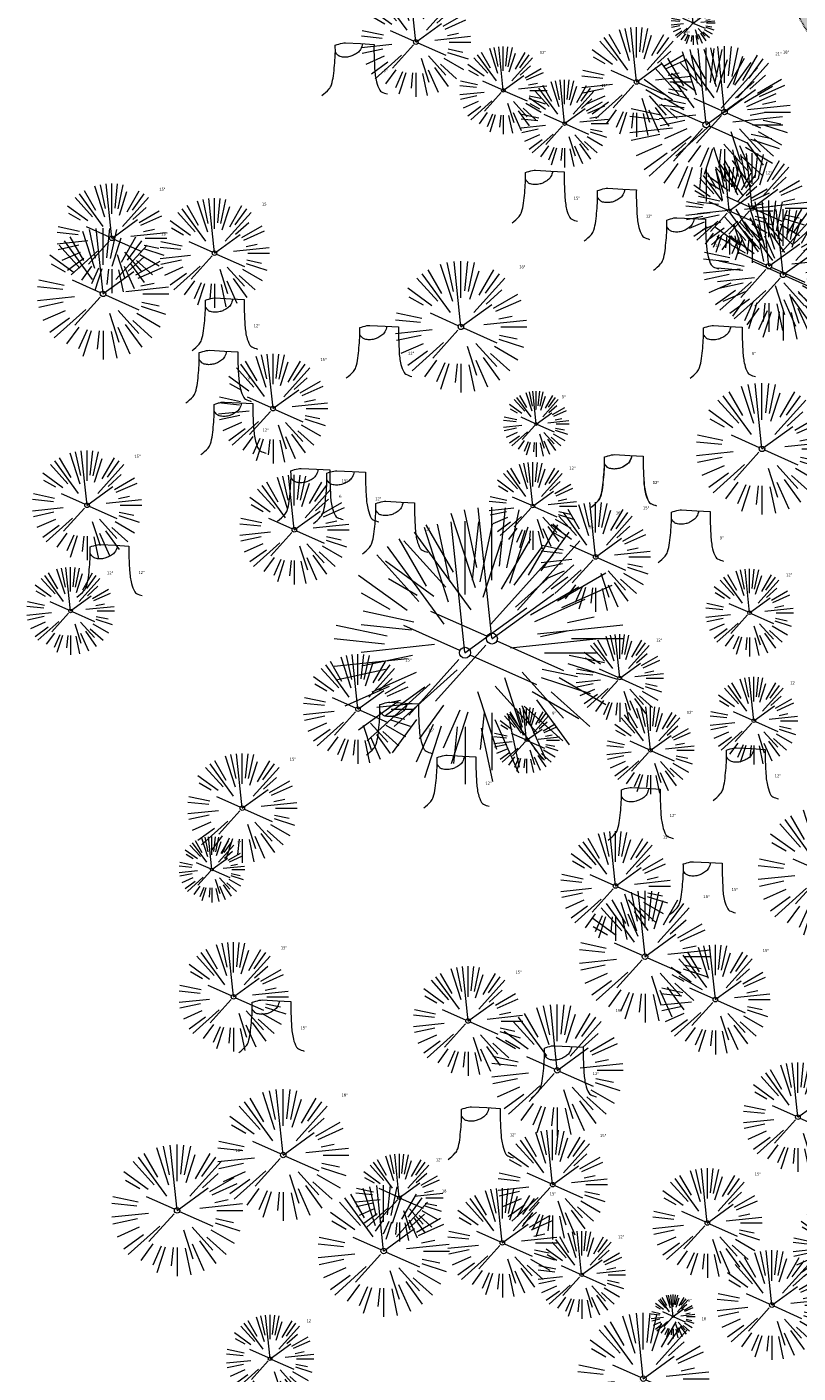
# Model space of a CAD drawing. Header units: feet. Extents: x 1133447 to 1140710, y 647622 to 649877.
# Tile 22 of 84: x 1134334 to 1134440, y 648744 to 648928. Entities that reach past the tile are written whole.
import ezdxf

# ---------------------------------------------------------------- set-up
doc = ezdxf.new("R2010")
doc.units = ezdxf.units.FT
doc.header["$MEASUREMENT"] = 0
doc.linetypes.add('RAD', pattern=[0.13, 0.08, -0.05])
for name, color, linetype in [('C-SWLK-GRVL', 6, 'RAD'), ('C-SWLK-GRVL-PATT', 8, 'Continuous'), ('G-XREF', 7, 'Continuous')]:
    doc.layers.add(name, color=color, linetype=linetype)
doc.layers.add('V-SITE-VEGE', color=8, linetype='Continuous', lineweight=18)
doc.layers.add('V-SITE-VEGE-TEXT', color=8, linetype='Continuous', lineweight=18)
doc.styles.add('SEI-Dim & Leader', font='tahoma.ttf')

# ---------------------------------------------------------------- blocks, each defined once
blk = doc.blocks.new('V-SITE-VEGE-Coniferious Tree 2')
at = {"color": 0, "linetype": 'ByBlock'}
for p, q in [((-0.0626, 0.1926), (-0.1545, 0.4755)), ((-0.0575, 0.2704), (-0.104, 0.4891)), ((-0.0003, 0.0026), (-0.0523, 0.4973)), ((0, 0.2219), (0, 0.5)), ((0.0289, 0.2753), (0.0522, 0.4973)), ((0.0572, 0.2693), (0.1039, 0.4891)), ((-0.146, 0.2528), (-0.25, 0.433)), ((0.0685, 0.211), (0.1382, 0.4256)), ((0.1391, 0.2411), (0.25, 0.433)), ((-0.1757, 0.1951), (-0.3346, 0.3716)), ((-0.0791, 0.1089), (-0.2939, 0.4045)), ((0.0978, 0.1086), (0.3345, 0.3716)), ((0.1869, 0.2573), (0.2939, 0.4045)), ((-0.2201, 0.1599), (-0.4046, 0.2939)), ((0.192, 0.1729), (0.3116, 0.2806)), ((-0.2844, 0.1642), (-0.3931, 0.227)), ((0.2488, 0.1436), (0.433, 0.25)), ((-0.0009, -0.0007), (0.235, 0.1707)), ((0.2659, 0.1184), (0.4568, 0.2034)), ((-0.2961, 0.0629), (-0.4891, 0.1039)), ((-0.0199, 0.0089), (-0.2319, 0.1032)), ((-0.306, 0.0322), (-0.4973, 0.0523)), ((0.1731, 0.0182), (0.4972, 0.0523)), ((0.2873, 0.0611), (0.3885, 0.0826)), ((0.3025, 0), (0.5, 0)), ((-0.2183, -0.0229), (-0.4973, -0.0523)), ((-0.023, -0.0255), (-0.2138, -0.2374)), ((0.0185, -0.0083), (0.272, -0.1211)), ((-0.3022, -0.0642), (-0.4891, -0.1039)), ((0.2891, -0.094), (0.4755, -0.1545)), ((0.2936, -0.0624), (0.4274, -0.0908)), ((-0.2881, -0.1283), (-0.4568, -0.2034)), ((-0.132, -0.1189), (-0.3716, -0.3346)), ((0.0478, -0.1473), (0.1192, -0.3671)), ((0.1144, -0.1271), (0.2718, -0.3019)), ((0.2555, -0.1475), (0.433, -0.25)), ((-0.2545, -0.1849), (-0.4046, -0.2939)), ((0.2254, -0.2029), (0.3716, -0.3346)), ((-0.1843, -0.2536), (-0.2767, -0.3808)), ((0.1131, -0.2541), (0.2033, -0.4568)), ((0.1689, -0.2325), (0.2939, -0.4045)), ((-0.1214, -0.2725), (-0.1856, -0.4168)), ((-0.091, -0.2799), (-0.1545, -0.4755)), ((-0.0297, -0.2818), (-0.0443, -0.4216)), ((0, -0.2818), (0, -0.5)), ((0.061, -0.2873), (0.1039, -0.4891))]:
    blk.add_line(p, q, dxfattribs=at)
blk.add_circle((0, 0), 0.0208)
blk = doc.blocks.new('V-SITE-VEGE-Stump')
for points in [[(-0.1229, -0.0143, 0.052613), (-0.0986, 0.0077, 0.106195), (-0.0905, 0.0219, 0.044862), (-0.0837, 0.0527, 0.020074), (-0.0776, 0.1229, 0.011675), (-0.0773, 0.1364, 0.007866), (-0.0776, 0.1565)], [(-0.0776, 0.1565, -0.027668), (-0.0534, 0.1634, -0.067978), (-0.0432, 0.1643), (0.0086, 0.1616), (0.054, 0.1591)], [(0.0151, 0.1613, -0.082864), (0.0081, 0.142, -0.111324), (-0.0021, 0.1306, -0.039313), (-0.0159, 0.1223, -0.049197), (-0.028, 0.1177, -0.066002), (-0.0447, 0.1155, -0.070187), (-0.0604, 0.1177, -0.114859), (-0.0685, 0.1223, -0.075938), (-0.0773, 0.1332)], [(0.054, 0.1591, 0.004334), (0.0538, 0.1369, 0.008344), (0.054, 0.1254), (0.0561, 0.0762, 0.046252), (0.0624, 0.0317, 0.069625), (0.0733, 0.0038, 0.149725), (0.0794, -0.002, 0.058523), (0.0992, -0.0091)]]:
    blk.add_lwpolyline(points, format="xyb")
blk = doc.blocks.new('C_XBASE-PACTOLA_02403811')
at = {"layer": 'V-SITE-VEGE'}
for name, p, xscale, yscale, zscale in [('V-SITE-VEGE-Coniferious Tree 2', (1134387.59, 648925.81), 14.99981880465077, 14.99981880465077, 14.99981880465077), ('V-SITE-VEGE-Coniferious Tree 2', (1134417.77, 648920.35), 14.99981880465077, 14.99981880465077, 14.99981880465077), ('V-SITE-VEGE-Stump', (1134379.69, 648919.08), 40.31522404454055, 40.31522404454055, 40.31522404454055), ('V-SITE-VEGE-Coniferious Tree 2', (1134427.3, 648914.5), 20.99974632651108, 20.99974632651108, 20.99974632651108), ('V-SITE-VEGE-Coniferious Tree 2', (1134429.82, 648916.23), 17.99978256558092, 17.99978256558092, 17.99978256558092), ('V-SITE-VEGE-Coniferious Tree 2', (1134433.59, 648903.09), 14.99981880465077, 14.99981880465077, 14.99981880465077), ('V-SITE-VEGE-Stump', (1134405.7, 648901.64), 40.31522404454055, 40.31522404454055, 40.31522404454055), ('V-SITE-VEGE-Coniferious Tree 2', (1134346, 648898.95), 14.99981880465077, 14.99981880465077, 14.99981880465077), ('V-SITE-VEGE-Stump', (1134415.57, 648899.17), 40.31522404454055, 40.31522404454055, 40.31522404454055), ('V-SITE-VEGE-Coniferious Tree 2', (1134360.05, 648896.92), 14.99981880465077, 14.99981880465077, 14.99981880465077), ('V-SITE-VEGE-Coniferious Tree 2', (1134435.88, 648895.13), 17.99978256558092, 17.99978256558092, 17.99978256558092), ('V-SITE-VEGE-Coniferious Tree 2', (1134437.82, 648893.94), 17.99978256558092, 17.99978256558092, 17.99978256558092), ('V-SITE-VEGE-Coniferious Tree 2', (1134344.8, 648891.34), 17.99978256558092, 17.99978256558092, 17.99978256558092), ('V-SITE-VEGE-Stump', (1134425.05, 648895.14), 40.31522404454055, 40.31522404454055, 40.31522404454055), ('V-SITE-VEGE-Coniferious Tree 2', (1134393.75, 648886.82), 17.99978256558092, 17.99978256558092, 17.99978256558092), ('V-SITE-VEGE-Stump', (1134361.93, 648884.16), 40.31522404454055, 40.31522404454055, 40.31522404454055), ('V-SITE-VEGE-Stump', (1134383.03, 648880.41), 40.31522404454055, 40.31522404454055, 40.31522404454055), ('V-SITE-VEGE-Stump', (1134430.05, 648880.38), 40.31522404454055, 40.31522404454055, 40.31522404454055), ('V-SITE-VEGE-Stump', (1134361.08, 648876.99), 40.31522404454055, 40.31522404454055, 40.31522404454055), ('V-SITE-VEGE-Coniferious Tree 2', (1134368.05, 648875.64), 14.99981880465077, 14.99981880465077, 14.99981880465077), ('V-SITE-VEGE-Coniferious Tree 2', (1134404.06, 648873.53), 8.999891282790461, 8.999891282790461, 8.999891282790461), ('V-SITE-VEGE-Coniferious Tree 2', (1134434.93, 648870.12), 17.99978256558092, 17.99978256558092, 17.99978256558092), ('V-SITE-VEGE-Stump', (1134363.13, 648869.91), 40.31522404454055, 40.31522404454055, 40.31522404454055), ('V-SITE-VEGE-Coniferious Tree 2', (1134342.61, 648862.4), 14.99981880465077, 14.99981880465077, 14.99981880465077), ('V-SITE-VEGE-Stump', (1134416.5, 648862.71), 40.31522404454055, 40.31522404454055, 40.31522404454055), ('V-SITE-VEGE-Stump', (1134416.52, 648862.71), 40.31522404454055, 40.31522404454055, 40.31522404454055), ('V-SITE-VEGE-Stump', (1134373.63, 648860.82), 40.31522404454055, 40.31522404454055, 40.31522404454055), ('V-SITE-VEGE-Stump', (1134378.54, 648860.5), 40.31522404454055, 40.31522404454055, 40.31522404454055), ('V-SITE-VEGE-Coniferious Tree 2', (1134370.96, 648859.05), 14.99981880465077, 14.99981880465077, 14.99981880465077), ('V-SITE-VEGE-Coniferious Tree 2', (1134397.99, 648844.15), 35.99956513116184, 35.99956513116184, 35.99956513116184), ('V-SITE-VEGE-Stump', (1134385.23, 648856.33), 40.31522404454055, 40.31522404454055, 40.31522404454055), ('V-SITE-VEGE-Coniferious Tree 2', (1134412.18, 648855.33), 14.99981880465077, 14.99981880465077, 14.99981880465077), ('V-SITE-VEGE-Stump', (1134425.67, 648855.14), 40.31522404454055, 40.31522404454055, 40.31522404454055), ('V-SITE-VEGE-Coniferious Tree 2', (1134394.31, 648842.22), 35.99956513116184, 35.99956513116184, 35.99956513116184), ('V-SITE-VEGE-Stump', (1134346.17, 648850.41), 40.31522404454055, 40.31522404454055, 40.31522404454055), ('V-SITE-VEGE-Coniferious Tree 2', (1134379.67, 648834.5), 14.99981880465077, 14.99981880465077, 14.99981880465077), ('V-SITE-VEGE-Stump', (1134385.79, 648828.81), 40.31522404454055, 40.31522404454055, 40.31522404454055), ('V-SITE-VEGE-Coniferious Tree 2', (1134402.74, 648830.24), 8.999891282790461, 8.999891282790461, 8.999891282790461), ('V-SITE-VEGE-Coniferious Tree 2', (1134363.85, 648820.94), 14.99981880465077, 14.99981880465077, 14.99981880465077), ('V-SITE-VEGE-Stump', (1134433.21, 648822.58), 40.31522404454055, 40.31522404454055, 40.31522404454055), ('V-SITE-VEGE-Stump', (1134393.62, 648821.56), 40.31522404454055, 40.31522404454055, 40.31522404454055), ('V-SITE-VEGE-Stump', (1134418.84, 648817.15), 40.31522404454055, 40.31522404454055, 40.31522404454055), ('V-SITE-VEGE-Coniferious Tree 2', (1134443.38, 648812.11), 17.99978256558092, 17.99978256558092, 17.99978256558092), ('V-SITE-VEGE-Coniferious Tree 2', (1134414.9, 648810.28), 14.99981880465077, 14.99981880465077, 14.99981880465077), ('V-SITE-VEGE-Coniferious Tree 2', (1134359.69, 648812.55), 8.999891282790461, 8.999891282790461, 8.999891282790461), ('V-SITE-VEGE-Stump', (1134427.3, 648806.99), 40.31522404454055, 40.31522404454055, 40.31522404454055), ('V-SITE-VEGE-Coniferious Tree 2', (1134418.94, 648800.62), 17.99978256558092, 17.99978256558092, 17.99978256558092), ('V-SITE-VEGE-Coniferious Tree 2', (1134362.65, 648795.11), 14.99981880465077, 14.99981880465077, 14.99981880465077), ('V-SITE-VEGE-Coniferious Tree 2', (1134428.56, 648794.74), 14.99981880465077, 14.99981880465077, 14.99981880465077), ('V-SITE-VEGE-Coniferious Tree 2', (1134394.73, 648791.8), 14.99981880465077, 14.99981880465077, 14.99981880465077), ('V-SITE-VEGE-Stump', (1134368.32, 648788.06), 40.31522404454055, 40.31522404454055, 40.31522404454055), ('V-SITE-VEGE-Coniferious Tree 2', (1134406.93, 648785.06), 17.99978256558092, 17.99978256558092, 17.99978256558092), ('V-SITE-VEGE-Stump', (1134408.3, 648781.8), 40.31522404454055, 40.31522404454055, 40.31522404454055), ('V-SITE-VEGE-Coniferious Tree 2', (1134439.85, 648778.64), 14.99981880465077, 14.99981880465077, 14.99981880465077), ('V-SITE-VEGE-Coniferious Tree 2', (1134369.44, 648773.46), 17.99978256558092, 17.99978256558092, 17.99978256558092), ('V-SITE-VEGE-Stump', (1134396.96, 648773.43), 40.31522404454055, 40.31522404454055, 40.31522404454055), ('V-SITE-VEGE-Coniferious Tree 2', (1134406.3, 648769.41), 14.99981880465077, 14.99981880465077, 14.99981880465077), ('V-SITE-VEGE-Coniferious Tree 2', (1134354.93, 648765.88), 17.99978256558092, 17.99978256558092, 17.99978256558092), ('V-SITE-VEGE-Coniferious Tree 2', (1134427.46, 648764.16), 14.99981880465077, 14.99981880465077, 14.99981880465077), ('V-SITE-VEGE-Coniferious Tree 2', (1134383.18, 648760.32), 17.99978256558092, 17.99978256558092, 17.99978256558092), ('V-SITE-VEGE-Coniferious Tree 2', (1134399.42, 648761.44), 14.99981880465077, 14.99981880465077, 14.99981880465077), ('V-SITE-VEGE-Coniferious Tree 2', (1134436.28, 648752.92), 14.99981880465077, 14.99981880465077, 14.99981880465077), ('V-SITE-VEGE-Coniferious Tree 2', (1134418.7, 648742.84), 17.99978256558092, 17.99978256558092, 17.99978256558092)]:
    blk.add_blockref(name, p, dxfattribs=dict(at, xscale=xscale, yscale=yscale, zscale=zscale))
at = {"layer": 'V-SITE-VEGE', "rotation": 8.537736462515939e-07}
for p, xscale, yscale, zscale in [((1134425.51, 648928.42), 5.999927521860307, 5.999927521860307, 5.999927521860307), ((1134399.55, 648919.2), 11.99985504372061, 11.99985504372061, 11.99985504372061), ((1134407.94, 648914.65), 11.99985504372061, 11.99985504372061, 11.99985504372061), ((1134430.47, 648902.71), 11.99985504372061, 11.99985504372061, 11.99985504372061), ((1134403.6, 648862.29), 11.99985504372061, 11.99985504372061, 11.99985504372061), ((1134340.35, 648847.94), 11.99985504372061, 11.99985504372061, 11.99985504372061), ((1134433.24, 648847.69), 11.99985504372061, 11.99985504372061, 11.99985504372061), ((1134415.48, 648838.74), 11.99985504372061, 11.99985504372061, 11.99985504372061), ((1134433.82, 648832.9), 11.99985504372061, 11.99985504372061, 11.99985504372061), ((1134419.67, 648828.86), 11.99985504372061, 11.99985504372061, 11.99985504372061), ((1134385.33, 648767.62), 11.99985504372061, 11.99985504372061, 11.99985504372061), ((1134445.15, 648760.84), 11.99985504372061, 11.99985504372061, 11.99985504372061), ((1134410.27, 648757.06), 11.99985504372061, 11.99985504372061, 11.99985504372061), ((1134422.78, 648751.36), 5.999927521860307, 5.999927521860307, 5.999927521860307), ((1134367.65, 648745.58), 11.99985504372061, 11.99985504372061, 11.99985504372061)]:
    blk.add_blockref('V-SITE-VEGE-Coniferious Tree 2', p, dxfattribs=dict(at, xscale=xscale, yscale=yscale, zscale=zscale))
at = {"layer": 'V-SITE-VEGE-TEXT', "char_height": 0.4, "attachment_point": 7, "style": 'SEI-Dim & Leader'}
for s, insert in [('15"', (1134424.25, 648926.85)), ('12"', (1134404.54, 648924.2)), ('21"', (1134436.77, 648924)), ('18"', (1134437.8, 648924.23)), ('6"', (1134383.17, 648921.68)), ('12"', (1134412.93, 648919.65)), ('12"', (1134435.45, 648907.71)), ('15"', (1134352.48, 648905.45)), ('15"', (1134366.53, 648903.42)), ('15"', (1134409.18, 648904.23)), ('12"', (1134419.05, 648901.77)), ('18"', (1134352.77, 648899.34)), ('12"', (1134428.53, 648897.74)), ('18"', (1134401.72, 648894.82)), ('12"', (1134365.41, 648886.76)), ('12"', (1134386.51, 648883.01)), ('15"', (1134374.53, 648882.14)), ('9"', (1134433.53, 648882.97)), ('9"', (1134364.56, 648879.59)), ('9"', (1134407.55, 648877.03)), ('12"', (1134366.61, 648872.51)), ('15"', (1134349.09, 648868.9)), ('12"', (1134408.58, 648867.29)), ('15"', (1134377.44, 648865.55)), ('12"', (1134419.98, 648865.31)), ('12"', (1134420, 648865.31)), ('6"', (1134377.1, 648863.42)), ('12"', (1134382.02, 648863.1)), ('36"', (1134414.94, 648861.15)), ('15"', (1134418.66, 648861.83)), ('36"', (1134411.26, 648859.22)), ('12"', (1134388.71, 648858.93)), ('9"', (1134429.15, 648857.74)), ('12"', (1134345.34, 648852.94)), ('12"', (1134349.65, 648853.01)), ('12"', (1134438.23, 648852.69)), ('12"', (1134420.46, 648843.74)), ('15"', (1134386.15, 648841)), ('12"', (1134438.8, 648837.9)), ('9"', (1134406.23, 648833.74)), ('12"', (1134424.65, 648833.86)), ('15"', (1134389.27, 648831.41)), ('15"', (1134370.33, 648827.44)), ('12"', (1134397.1, 648824.16)), ('12"', (1134436.68, 648825.18)), ('12"', (1134422.31, 648819.75)), ('15"', (1134421.37, 648816.78)), ('9"', (1134363.18, 648816.05)), ('15"', (1134430.78, 648809.59)), ('18"', (1134426.91, 648808.62)), ('15"', (1134369.12, 648801.61)), ('15"', (1134435.04, 648801.24)), ('15"', (1134401.21, 648798.3)), ('18"', (1134414.9, 648793.06)), ('15"', (1134371.8, 648790.66)), ('12"', (1134411.78, 648784.4)), ('18"', (1134377.42, 648781.46)), ('12"', (1134400.44, 648776.03)), ('15"', (1134412.78, 648775.91)), ('18"', (1134362.9, 648773.88)), ('12"', (1134390.32, 648772.62)), ('15"', (1134433.94, 648770.66)), ('18"', (1134391.15, 648768.32)), ('15"', (1134405.9, 648767.94)), ('12"', (1134415.25, 648762.06)), ('6"', (1134424.77, 648753.36)), ('12"', (1134372.64, 648750.58)), ('18"', (1134426.67, 648750.84))]:
    blk.add_mtext(s, dxfattribs=dict(at, insert=insert))
blk = doc.blocks.new('C_PBASE-PACTOLA_02403811')
at = {"layer": 'C-SWLK-GRVL', "flags": 128}
blk.add_lwpolyline([(1134457.84, 648902.02), (1134457.2, 648905.46, -0.126677), (1134457.85, 648914.92, 0.395181), (1134456.14, 648918.64), (1134447.43, 648922.19, -0.410933), (1134439.68, 648940.28), (1134441.11, 648943.93, 0.25003), (1134439.39, 648958.89, -0.136482), (1134435.18, 648971.04)], format="xyb", dxfattribs=at)
blk = doc.blocks.new('C_PHTCH-PACTOLA_02403811')
at = {"layer": 'C-SWLK-GRVL-PATT'}
h = blk.add_hatch(dxfattribs=at)
h.set_pattern_fill('GRAVEL', color=256, scale=5)
h.set_pattern_definition([(228.012787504, (3.6, 5), (-40, -45), [0.67268, -66.595440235]), (184.969740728, (3.15, 4.5), (60, 5), [1.15434, -114.279623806]), (132.510447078, (2, 4.4), (50, -55), [0.81394, -80.58016298]), (267.273689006, (0.05, 3.15), (5, 100), [1.05119, -104.067790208]), (292.833654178, (0, 2.1), (-25, 60), [1.030775, -102.04686564]), (357.273689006, (0.4, 1.15), (-100, 5), [1.05119, -104.067790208]), (37.694240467, (1.45, 1.1), (-65, -50), [1.390145, -137.624242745]), (72.255328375, (2.55, 1.95), (35, 110), [1.31244, -129.931607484]), (121.429565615, (2.95, 3.2), (-40, 65), [1.05475, -104.420365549]), (175.23635831, (2.4, 4.1), (55, -5), [1.20416, -59.003812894]), (222.397437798, (1.2, 4.2), (-60, -55), [1.55724, -154.166875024]), (138.814074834, (5, 3.1), (-35, 30), [0.531505, -52.619224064]), (171.46923439, (4.6, 3.45), (65, -10), [1.011185, -100.10755708]), (225, (3.6, 3.6), (-6e-16, -5), [0.707105, -6.363962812]), (203.198590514, (3.25, 4.2), (25, 10), [0.38079, -37.69807553]), (291.80140949, (2.9, 4.05), (-5, 15), [0.538515, -26.387309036]), (30.96375653, (3.1, 3.55), (15, 10), [0.874645, -28.280114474]), (161.56505118, (3.85, 4), (10, -5), [0.632455, -15.1789333]), (16.389540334, (0, 4.05), (50, 15), [0.886, -87.714225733]), (70.346175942, (0.85, 4.3), (-20.00000000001, -55.00000000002), [0.743305, -73.587038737]), (293.198590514, (3.85, 5), (-10, 25), [0.761575, -37.31729053]), (343.610459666, (4.15, 4.3), (-50, 15), [0.886, -87.714225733]), (339.44395478, (0, 0.95), (-25, 10), [0.8544, -41.865618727]), (294.77514057, (0.8, 0.65), (-25, 55), [0.71589, -70.873215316]), (66.801409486, (3.9, 0), (10, 25), [0.761575, -37.31729053]), (17.354024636, (4.2, 0.7), (-65, -20), [0.838155, -82.977118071]), (69.44395478, (1.45, 0), (-10, -25), [0.4272, -42.292818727]), (101.30993247, (3.6, 0), (-5, 20), [0.25495, -25.240147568]), (165.96375653, (3.55, 0.25), (15, -5), [1.030775, -19.584753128]), (186.009005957, (2.55, 0.5), (50, 5), [0.95525, -94.569615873]), (303.69006753, (3.1, 3.1), (-5, 10), [0.72111, -17.306646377]), (353.157226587, (3.5, 2.5), (85, -10), [1.25897, -124.63781312]), (60.9453959, (4.75, 2.35), (-20, -35), [0.51478, -50.963370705]), (90, (5, 2.8), (-5, 5), [0.3, -4.7]), (120.256437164, (2.45, 0.65), (20, -35), [0.69462, -68.767599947]), (48.012787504, (2.1, 1.25), (40, 45), [1.34536, -65.922760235]), (0, (3, 2.25), (5, 5), [1.3, -3.7]), (325.30484647, (4.3, 2.25), (50, -35), [0.79057, -78.266371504]), (254.0546041, (4.95, 1.8), (-5, -20), [0.72801, -35.672539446]), (207.645975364, (4.75, 1.1), (-95, -50), [1.185325, -117.347370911]), (175.42607874, (3.7, 0.55), (-65, 5), [1.253995, -124.14536704])])
edge = h.paths.add_edge_path(flags=16)
edge.add_arc((1134548.49, 649097.03), 41, 248.7962, 254.9839)
edge.add_line((1134537.87, 649057.43), (1134546.13, 649055.21))
edge.add_arc((1134546.91, 649058.11), 3, 254.9839, 343.3819)
edge.add_line((1134549.78, 649057.25), (1134550.34, 649058.34))
edge.add_arc((1134536.97, 649065.14), 15, 333.0513, 411.098)
edge.add_arc((1134609.19, 649154.64), 100, 220.8114, 231.098, ccw=False)
edge.add_line((1134533.5, 649089.28), (1134521.88, 649102.73))
edge.add_arc((1134499.18, 649083.12), 30, 40.8114, 146.0651)
edge.add_line((1134474.29, 649099.87), (1134453.76, 649069.36))
edge.add_arc((1134536.73, 649013.54), 100, 146.0651, 183.57)
edge.add_line((1134436.92, 649007.31), (1134439.17, 648971.29))
edge.add_arc((1134459.13, 648972.54), 20, 183.57, 214.6573)
edge.add_arc((1134426.23, 648949.79), 20, -21.4941, 34.6573, ccw=False)
edge.add_line((1134444.84, 648942.46), (1134443.4, 648938.82))
edge.add_arc((1134452.7, 648935.15), 10, 158.5059, 247.8634)
edge.add_line((1134448.94, 648925.89), (1134482.5, 648912.24))
edge.add_arc((1134486.27, 648921.5), 10, 247.8634, 321.8645)
edge.add_line((1134494.14, 648915.32), (1134501.2, 648924.32))
edge.add_arc((1134540.53, 648893.44), 50, 132.7699, 141.8645, ccw=False)
edge.add_line((1134506.57, 648930.15), (1134521.07, 648943.56))
edge.add_arc((1134504.09, 648961.91), 25, 312.7699, 341.1235)
edge.add_arc((1135093.57, 648760.36), 597.98, 157.5759, 161.12347, ccw=False)
edge.add_arc((1134536.18, 648990.37), 5, 337.5759, 399.477)
edge.add_line((1134540.04, 648993.55), (1134535.56, 648998.99))
edge.add_arc((1134531.7, 648995.81), 5, 39.477, 129.477)
edge.add_line((1134528.52, 648999.67), (1134515.8, 648989.2))
edge.add_line((1134515.8, 648989.2), (1134511.29, 648990.67))
edge.add_line((1134511.29, 648990.67), (1134527.52, 649004.03))
edge.add_arc((1134525.61, 649006.35), 3, 309.477, 399.477)
edge.add_line((1134527.93, 649008.26), (1134522.62, 649014.7))
edge.add_arc((1134511.04, 649005.16), 15, 39.477, 71.5786)
edge.add_line((1134515.78, 649019.39), (1134513.26, 649020.23))
edge.add_line((1134513.26, 649020.23), (1134514.53, 649024.03))
edge.add_line((1134514.53, 649024.03), (1134517.05, 649023.19))
edge.add_arc((1134511.04, 649005.16), 19, 39.477, 71.5786, ccw=False)
edge.add_line((1134525.71, 649017.24), (1134538.53, 649001.68))
edge.add_arc((1134542.39, 649004.86), 5, 219.477, 336.0781)
edge.add_arc((1135093.57, 648760.36), 597.98, 152.14831, 156.07813, ccw=False)
edge.add_arc((1134560.44, 649042.06), 5, 332.1483, 434.9839)
edge.add_line((1134561.73, 649046.89), (1134536.83, 649053.57))
edge.add_arc((1134548.49, 649097.03), 45, 248.7962, 254.9839, ccw=False)
edge.add_line((1134532.21, 649055.08), (1134533.66, 649058.81))
edge = h.paths.add_edge_path()
edge.add_line((1134601.86, 649091.79), (1134597.71, 649094.58))
edge.add_arc((1135093.57, 648760.36), 597.98, 146.01874, 150.78006)
edge.add_arc((1134567.18, 649055.04), 5.29, 257.3645, 328.3994, ccw=False)
edge.add_line((1134566.02, 649049.88), (1134558.18, 649051.98))
edge.add_arc((1134559.47, 649056.81), 5, 159.694, 254.9839, ccw=False)
edge.add_arc((1134536.97, 649065.14), 19, 339.694, 411.098)
edge.add_arc((1134609.19, 649154.64), 96, 220.8114, 231.098, ccw=False)
edge.add_line((1134536.53, 649091.89), (1134524.91, 649105.35))
edge.add_arc((1134499.18, 649083.12), 34, 40.8114, 112.6777)
edge.add_arc((1134484.91, 649117.26), 3, 228.8203, 292.6777, ccw=False)
edge.add_line((1134482.94, 649115.01), (1134470.12, 649126.22))
edge.add_line((1134470.12, 649126.22), (1134467.48, 649123.21))
edge.add_line((1134467.48, 649123.21), (1134477.86, 649114.13))
edge.add_arc((1134475.89, 649111.87), 3, -50.9871, 48.8203, ccw=False)
edge.add_arc((1134499.18, 649083.12), 34, 129.0129, 146.0651)
edge.add_line((1134470.97, 649102.1), (1134450.91, 649072.29))
edge.add_arc((1134448.42, 649073.97), 3, 250.8569, 326.0651, ccw=False)
edge.add_line((1134447.43, 649071.13), (1134442.57, 649072.82))
edge.add_arc((1134449.13, 649091.71), 20, 234.0626, 250.8569, ccw=False)
edge.add_line((1134437.39, 649075.52), (1134428.46, 649081.99))
edge.add_line((1134428.46, 649081.99), (1134426.12, 649078.75))
edge.add_line((1134426.12, 649078.75), (1134435.04, 649072.28))
edge.add_arc((1134449.13, 649091.71), 24, 234.0626, 250.8569)
edge.add_line((1134441.26, 649069.04), (1134444.03, 649068.08))
edge.add_arc((1134443.05, 649065.24), 3, -28.8966, 70.8569, ccw=False)
edge.add_arc((1134536.73, 649013.54), 104, 151.1034, 161.2127)
edge.add_arc((1134435.43, 649048), 3, 257.0527, 341.2127, ccw=False)
edge.add_line((1134434.76, 649045.07), (1134412.26, 649050.25))
edge.add_arc((1134414.06, 649058.04), 8, 236.9021, 257.0527, ccw=False)
edge.add_line((1134409.69, 649051.34), (1134407.5, 649047.99))
edge.add_arc((1134414.06, 649058.04), 12, 236.9021, 257.0527)
edge.add_line((1134411.37, 649046.35), (1134433.32, 649041.3))
edge.add_arc((1134432.65, 649038.38), 3, -13.4224, 77.0527, ccw=False)
edge.add_arc((1134536.73, 649013.54), 104, 166.5776, 179.7757)
edge.add_arc((1134429.73, 649013.96), 3, 271.9574, 359.7757, ccw=False)
edge.add_line((1134429.83, 649010.96), (1134395.69, 649010.07))
edge.add_line((1134395.69, 649010.07), (1134406.99, 649006.18))
edge.add_line((1134406.99, 649006.18), (1134430.01, 649006.96))
edge.add_arc((1134430.12, 649003.96), 3, 3.57, 91.9574, ccw=False)
edge.add_line((1134433.11, 649004.15), (1134435.18, 648971.04))
edge.add_arc((1134459.13, 648972.54), 24, 183.57, 214.6573)
edge.add_arc((1134426.23, 648949.79), 16, -21.4941, 34.6573, ccw=False)
edge.add_line((1134441.11, 648943.93), (1134439.68, 648940.28))
edge.add_arc((1134452.7, 648935.15), 14, 158.5059, 247.8634)
edge.add_line((1134447.43, 648922.19), (1134456.14, 648918.64))
edge.add_arc((1134455.01, 648915.86), 3, -18.3885, 67.8634, ccw=False)
edge.add_arc((1134475.88, 648908.92), 19, 161.6115, 190.4899)
edge.add_line((1134457.2, 648905.46), (1134457.84, 648902.02))
edge.add_line((1134457.84, 648902.02), (1134461.77, 648902.74))
edge.add_line((1134461.77, 648902.74), (1134461.13, 648906.19))
edge.add_arc((1134475.88, 648908.92), 15, 164.7466, 190.4899, ccw=False)
edge.add_arc((1134464.31, 648912.08), 3, 67.8634, 164.7466, ccw=False)
edge.add_line((1134465.44, 648914.86), (1134481, 648908.53))
edge.add_arc((1134486.27, 648921.5), 14, 247.8634, 321.8645)
edge.add_line((1134497.28, 648912.85), (1134504.34, 648921.85))
edge.add_arc((1134540.53, 648893.44), 46, 132.7699, 141.8645, ccw=False)
edge.add_line((1134509.29, 648927.21), (1134525.15, 648941.88))
edge.add_arc((1134504.78, 648963.91), 30, 312.7699, 322.9316)
edge.add_arc((1134531.91, 648943.41), 4, 42.7699, 142.9316, ccw=False)
edge.add_line((1134534.85, 648946.13), (1134542.54, 648937.81))
edge.add_arc((1134539.6, 648935.09), 4, -47.2301, 42.7699, ccw=False)
edge.add_line((1134542.32, 648932.16), (1134526.39, 648916.91))
edge.add_line((1134526.39, 648916.91), (1134521.29, 648900.31))
edge.add_line((1134521.29, 648900.31), (1134542.11, 648887.89))
edge.add_line((1134542.11, 648887.89), (1134549.89, 648886.12))
edge.add_line((1134549.89, 648886.12), (1134551.22, 648891.6))
edge.add_arc((1134959.07, 648795.15), 419.1, 164.2193, 166.6941, ccw=False)
edge.add_arc((1134590.56, 649043.62), 138.92, 253.0222, 255.497, ccw=False)
edge.add_arc((1134576.14, 648903.99), 27.01, 163.0222, 165.497, ccw=False)
edge.add_arc((1134569.64, 648986.59), 77.18, 253.0222, 255.497, ccw=False)
edge.add_arc((1134629.29, 648891.52), 84.9, 163.0222, 165.497, ccw=False)
edge.add_arc((1134528.96, 648842.32), 76.43, 73.0222, 75.497, ccw=False)
edge.add_arc((1134577.24, 648907.92), 27.02, 161.4316, 163.9064, ccw=False)
edge.add_arc((1134516.83, 648782.03), 138.92, 73.0222, 75.497, ccw=False)
edge.add_arc((1134538.18, 648920.44), 20, 343.9213, 402.7699)
edge.add_line((1134552.86, 648934.02), (1134533.45, 648955.01))
edge.add_arc((1135093.57, 648760.36), 592.98, 146.01874, 160.8371, ccw=False)
h.paths.add_polyline_path([(1134532.5, 648914.25), (1134529.53, 648901.9), (1134537.53, 648900.03), (1134540.37, 648911.82), (1134540.99, 648911.66), (1134541.15, 648912.17)], flags=16)

msp = doc.modelspace()

# ---------------------------------------------------------------- block references
at = {"layer": 'G-XREF'}
msp.add_blockref('C_XBASE-PACTOLA_02403811', (0, 0), dxfattribs=at)

# ---------------------------------------------------------------- next in the draw order: block references
for name in ['C_PBASE-PACTOLA_02403811', 'C_PHTCH-PACTOLA_02403811']:
    msp.add_blockref(name, (0, 0), dxfattribs=at)

doc.saveas('drawing.dxf')
